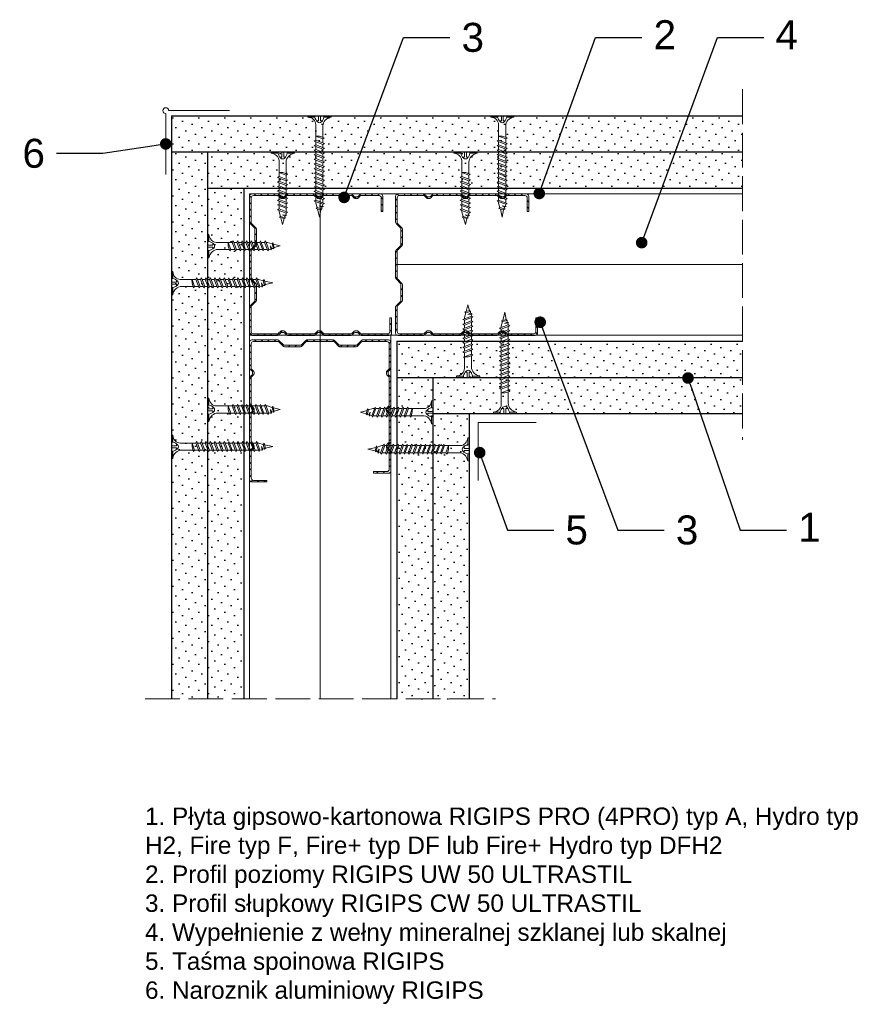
# Model space of a CAD drawing. Header units: millimetres. Extents: x 1613 to 2700, y 602 to 1530.
# Tile 1 of 4: x 1613 to 1906, y 628 to 968. Entities that reach past the tile are written whole.
import ezdxf
from ezdxf import colors
from ezdxf.entities.mleader import LeaderData, LeaderLine
from ezdxf.math import Vec2, Vec3

# ---------------------------------------------------------------- set-up
doc = ezdxf.new("R2010")
doc.units = ezdxf.units.MM
doc.linetypes.add('ACAD_ISO02W100', pattern=[15, 12, -3])
for name, color, linetype, lineweight in [('_ISOVER WELNA', 7, 'BATTING', 9), ('_RIGIPS AKCESORIA', 7, 'Continuous', 18), ('_RIGIPS G-K', 7, 'Continuous', 25), ('_RIGIPS PROFIL', 7, 'Continuous', 18), ('OPISY', 7, 'Continuous', 9), ('PRZERYWANA', 7, 'ACAD_ISO02W100', 9)]:
    doc.layers.add(name, color=color, linetype=linetype, lineweight=lineweight)
doc.styles.get("Standard").update_dxf_attribs({"font": 'arial.ttf'})
doc.linetypes.add('BATTING', pattern='A,0.00254,-2.54,[134,ltypeshp.shx,S=2.54,R=0,X=-2.54,Y=0],-5.08,[134,ltypeshp.shx,S=2.54,R=180,X=2.54,Y=0],-2.54', length=10.16254)
pattern_1 = [(45, (0.9, -182.3183), (-1.122532, 3.367596), [0, -3.175])]
pattern_2 = [(45, (-0.9, -180.5183), (-1.122532, 3.367596), [0, -3.175])]

# ---------------------------------------------------------------- blocks, each defined once
blk = doc.blocks.new('TN 25')
at = {"layer": '_RIGIPS AKCESORIA'}
for p, q in [((0, -0.84), (0, 7.16)), ((0, 7.16), (0.46, 7.16)), ((0.46, 7.16), (0.46, 4.78)), ((0.46, 4.78), (0, 4.78)), ((0, 3.5), (1.77, 3.5)), ((1.77, 3.5), (1.77, 4.2)), ((3.02, 4.46), (8.47, 4.46)), ((7.12, 4.46), (7.12, 3.18)), ((8.03, 2.01), (7.12, 4.46)), ((8.47, 4.46), (8.79, 5)), ((9.61, 1.51), (8.47, 4.46)), ((8.79, 5), (9.93, 2.01)), ((9, 4.46), (10.1, 4.46)), ((10.1, 4.46), (10.41, 5)), ((11.23, 1.51), (10.1, 4.46)), ((10.41, 5), (11.56, 2.01)), ((10.62, 4.46), (11.67, 4.46)), ((11.67, 4.46), (11.99, 5)), ((12.81, 1.51), (11.67, 4.46)), ((11.99, 5), (13.14, 2.01)), ((12.2, 4.46), (13.21, 4.46)), ((13.21, 4.46), (13.52, 5)), ((14.34, 1.51), (13.21, 4.46)), ((13.52, 5), (14.67, 2.01)), ((13.73, 4.46), (14.8, 4.46)), ((14.8, 4.46), (15.12, 5)), ((15.94, 1.51), (14.8, 4.46)), ((15.12, 5), (16.26, 2.01)), ((15.33, 4.46), (16.42, 4.46)), ((16.42, 4.46), (16.73, 5)), ((17.55, 1.51), (16.42, 4.46)), ((16.73, 5), (17.88, 2.01)), ((16.94, 4.46), (17.99, 4.46)), ((17.99, 4.46), (18.31, 5)), ((19.13, 1.51), (17.99, 4.46)), ((18.31, 5), (19.45, 2.01)), ((18.52, 4.46), (19.68, 4.46)), ((19.68, 4.46), (20, 5)), ((20.82, 1.51), (19.68, 4.46)), ((20, 5), (21.14, 2.01)), ((20.21, 4.46), (20.7, 4.46)), ((20.7, 4.46), (22.28, 3.98)), ((22.28, 3.98), (22.56, 4.37)), ((22.7, 2.36), (22.28, 3.98)), ((22.56, 4.37), (23.03, 2.71)), ((22.71, 3.85), (25, 3.24)), ((0, 2.83), (1.77, 2.83)), ((0.46, 1.64), (0, 1.64)), ((0.46, -0.84), (0.46, 1.64)), ((1.77, 2.83), (1.77, 2.18)), ((7.49, 2.01), (3.55, 2.01)), ((7.12, 3.18), (7.65, 1.53)), ((7.65, 1.53), (8.03, 2.01)), ((9.41, 2.01), (8.03, 2.01)), ((9.93, 2.01), (9.61, 1.51)), ((11.04, 2.01), (9.93, 2.01)), ((11.56, 2.01), (11.23, 1.51)), ((12.61, 2.01), (11.56, 2.01)), ((13.14, 2.01), (12.81, 1.51)), ((14.15, 2.01), (13.14, 2.01)), ((14.67, 2.01), (14.34, 1.51)), ((15.74, 2.01), (14.67, 2.01)), ((16.26, 2.01), (15.94, 1.51)), ((17.36, 2.01), (16.26, 2.01)), ((17.88, 2.01), (17.55, 1.51)), ((18.93, 2.01), (17.88, 2.01)), ((19.45, 2.01), (19.13, 1.51)), ((19.45, 2.01), (20.62, 2.01)), ((21.14, 2.01), (20.82, 1.51)), ((21.14, 2.01), (21.81, 2.12)), ((21.85, 1.83), (21.67, 3.28)), ((21.67, 3.28), (22.14, 2.4)), ((22.14, 2.4), (21.85, 1.83)), ((22.7, 2.36), (22.14, 2.4)), ((23.03, 2.71), (22.7, 2.36)), ((25, 3.24), (23.03, 2.71)), ((0, -0.84), (0.46, -0.84))]:
    blk.add_line(p, q, dxfattribs=at)
for centre, major_axis, ratio, start_param, end_param in [((3.09, 7.67), (0.17, 3.2), 0.826134, 1.773653, 3.180586), ((-0.04, 0.9), (0, 3.93), 0.848176, -0.720942, -0.151112), ((1.66, 3.18), (0, 0.895), 0.848176, -1.552777, -0.720942), ((3.37, -1.57), (0.28, 3.57), 0.832181, 0.035984, 1.430787), ((-2.73, 15.91), (0, 14.76), 0.848176, 3.399396, 3.475072), ((0.59, 4.62), (0, 2.81), 0.848176, 3.475072, 3.862535), ((1.66, 3.18), (0, 0.895), 0.848176, 3.862535, 4.730408)]:
    blk.add_ellipse(centre, major_axis=major_axis, ratio=ratio, start_param=start_param, end_param=end_param, dxfattribs=at)
blk = doc.blocks.new('CW 50 ULTRASTIL')
h = blk.add_hatch()
h.set_pattern_fill('ANSI31', color=256, scale=0.5, style=0)
h.paths.add_polyline_path([(28.56, 40.65, -0.198912), (28.71, 41), (30.21, 42.51, 0.198912), (30.36, 42.86), (30.36, 48.45, 0.198912), (30.21, 48.8), (28.71, 50.31, -0.198912), (28.56, 50.66), (28.56, 59.85, -0.198912), (28.71, 60.2), (30.21, 61.71, 0.198912), (30.36, 62.06), (30.36, 67.65, 0.198912), (30.21, 68), (28.71, 69.51, -0.198912), (28.56, 69.86), (28.56, 78.31, -0.414214), (29.36, 79.11), (37.68, 79.11, -0.198912), (38.04, 78.96), (38.74, 78.25, 0.198912), (39.1, 78.11), (39.68, 78.11, 0.198912), (40.04, 78.25), (40.74, 78.96, -0.198912), (41.1, 79.11), (50.38, 79.11, -0.198912), (50.74, 78.96), (51.44, 78.25, 0.198912), (51.8, 78.11), (52.38, 78.11, 0.198912), (52.74, 78.25), (53.44, 78.96, -0.198912), (53.8, 79.11), (63.08, 79.11, -0.198912), (63.44, 78.96), (64.14, 78.25, 0.198912), (64.5, 78.11), (65.08, 78.11, 0.198912), (65.44, 78.25), (66.14, 78.96, -0.198912), (66.5, 79.11), (75.66, 79.11, -0.414214), (76.46, 78.31), (76.46, 73.66), (77.01, 73.66), (77.01, 78.86, 0.414214), (76.21, 79.66), (66.5, 79.66, 0.198912), (66.14, 79.51), (65.44, 78.8, -0.198912), (65.08, 78.66), (64.5, 78.66, -0.198912), (64.14, 78.8), (63.44, 79.51, 0.198912), (63.08, 79.66), (53.8, 79.66, 0.198912), (53.44, 79.51), (52.74, 78.8, -0.198912), (52.38, 78.66), (51.8, 78.66, -0.198912), (51.44, 78.8), (50.74, 79.51, 0.198912), (50.38, 79.66), (41.1, 79.66, 0.198912), (40.74, 79.51), (40.04, 78.8, -0.198912), (39.68, 78.66), (39.1, 78.66, -0.198912), (38.74, 78.8), (38.04, 79.51, 0.198912), (37.68, 79.66), (28.81, 79.66, 0.414214), (28.01, 78.86), (28.01, 69.86, 0.198912), (28.16, 69.51), (29.66, 68, -0.198912), (29.81, 67.65), (29.81, 62.06, -0.198912), (29.66, 61.71), (28.16, 60.2, 0.198912), (28.01, 59.85), (28.01, 50.66, 0.198912), (28.16, 50.31), (29.66, 48.8, -0.198912), (29.81, 48.45), (29.81, 42.86, -0.198912), (29.66, 42.51), (28.16, 41, 0.198912), (28.01, 40.65), (28.01, 31.66, 0.414214), (28.81, 30.86), (37.68, 30.86, 0.198912), (38.04, 31), (38.74, 31.71, -0.198912), (39.1, 31.86), (39.68, 31.86, -0.198912), (40.04, 31.71), (40.74, 31, 0.198912), (41.1, 30.86), (50.38, 30.86, 0.198912), (50.74, 31), (51.44, 31.71, -0.198912), (51.8, 31.86), (52.38, 31.86, -0.198912), (52.74, 31.71), (53.44, 31, 0.198912), (53.8, 30.86), (63.08, 30.86, 0.198912), (63.44, 31), (64.14, 31.71, -0.198912), (64.5, 31.86), (65.08, 31.86, -0.198912), (65.44, 31.71), (66.14, 31, 0.198912), (66.5, 30.86), (73.21, 30.86, 0.414214), (74.01, 31.66), (74.01, 36.86), (73.46, 36.86), (73.46, 32.21, -0.414214), (72.66, 31.41), (66.5, 31.41, -0.198912), (66.14, 31.55), (65.44, 32.26, 0.198912), (65.08, 32.41), (64.5, 32.41, 0.198912), (64.14, 32.26), (63.44, 31.55, -0.198912), (63.08, 31.41), (53.8, 31.41, -0.198912), (53.44, 31.55), (52.74, 32.26, 0.198912), (52.38, 32.41), (51.8, 32.41, 0.198912), (51.44, 32.26), (50.74, 31.55, -0.198912), (50.38, 31.41), (41.1, 31.41, -0.198912), (40.74, 31.55), (40.04, 32.26, 0.198912), (39.68, 32.41), (39.1, 32.41, 0.198912), (38.74, 32.26), (38.04, 31.55, -0.198912), (37.68, 31.41), (29.36, 31.41, -0.414214), (28.56, 32.21)])
at = {"layer": '_RIGIPS PROFIL'}
for p, q in [((28.01, 78.86), (28.01, 69.86)), ((28.56, 78.31), (28.56, 69.86)), ((37.68, 79.66), (28.81, 79.66)), ((37.68, 79.11), (29.36, 79.11)), ((38.04, 79.51), (38.74, 78.8)), ((38.04, 78.96), (38.74, 78.25)), ((39.68, 78.66), (39.1, 78.66)), ((40.74, 79.51), (40.04, 78.8)), ((40.74, 78.96), (40.04, 78.25)), ((50.38, 79.66), (41.1, 79.66)), ((50.38, 79.11), (41.1, 79.11)), ((50.74, 79.51), (51.44, 78.8)), ((50.74, 78.96), (51.44, 78.25)), ((52.38, 78.66), (51.8, 78.66)), ((53.44, 79.51), (52.74, 78.8)), ((53.44, 78.96), (52.74, 78.25)), ((53.8, 79.66), (63.08, 79.66)), ((53.8, 79.11), (63.08, 79.11)), ((63.44, 79.51), (64.14, 78.8)), ((63.44, 78.96), (64.14, 78.25)), ((65.08, 78.66), (64.5, 78.66)), ((66.14, 79.51), (65.44, 78.8)), ((66.14, 78.96), (65.44, 78.25)), ((76.21, 79.66), (66.5, 79.66)), ((75.66, 79.11), (66.5, 79.11)), ((76.46, 73.66), (76.46, 78.31)), ((77.01, 73.66), (77.01, 78.86)), ((39.68, 78.11), (39.1, 78.11)), ((52.38, 78.11), (51.8, 78.11)), ((65.08, 78.11), (64.5, 78.11)), ((76.46, 73.66), (77.01, 73.66)), ((29.66, 68), (28.16, 69.51)), ((30.21, 68), (28.71, 69.51)), ((29.81, 67.65), (29.81, 62.06)), ((30.36, 67.65), (30.36, 62.06)), ((29.66, 61.71), (28.16, 60.2)), ((30.21, 61.71), (28.71, 60.2)), ((28.01, 59.85), (28.01, 50.66)), ((28.56, 59.85), (28.56, 50.66)), ((29.66, 48.8), (28.16, 50.31)), ((30.21, 48.8), (28.71, 50.31)), ((29.81, 42.86), (29.81, 48.45)), ((30.36, 42.86), (30.36, 48.45)), ((29.66, 42.51), (28.16, 41)), ((30.21, 42.51), (28.71, 41)), ((28.01, 31.66), (28.01, 40.65)), ((28.56, 32.21), (28.56, 40.65)), ((73.46, 36.86), (73.46, 32.21)), ((73.46, 36.86), (74.01, 36.86)), ((74.01, 36.86), (74.01, 31.66)), ((37.68, 30.86), (28.81, 30.86)), ((37.68, 31.41), (29.36, 31.41)), ((38.04, 31.55), (38.74, 32.26)), ((38.04, 31), (38.74, 31.71)), ((39.68, 32.41), (39.1, 32.41)), ((39.68, 31.86), (39.1, 31.86)), ((40.74, 31.55), (40.04, 32.26)), ((40.74, 31), (40.04, 31.71)), ((50.38, 31.41), (41.1, 31.41)), ((50.38, 30.86), (41.1, 30.86)), ((50.74, 31.55), (51.44, 32.26)), ((50.74, 31), (51.44, 31.71)), ((52.38, 32.41), (51.8, 32.41)), ((52.38, 31.86), (51.8, 31.86)), ((53.44, 31.55), (52.74, 32.26)), ((53.44, 31), (52.74, 31.71)), ((53.8, 31.41), (63.08, 31.41)), ((53.8, 30.86), (63.08, 30.86)), ((63.44, 31.55), (64.14, 32.26)), ((63.44, 31), (64.14, 31.71)), ((65.08, 32.41), (64.5, 32.41)), ((65.08, 31.86), (64.5, 31.86)), ((66.14, 31.55), (65.44, 32.26)), ((66.14, 31), (65.44, 31.71)), ((72.66, 31.41), (66.5, 31.41)), ((73.21, 30.86), (66.5, 30.86))]:
    blk.add_line(p, q, dxfattribs=at)
for centre, radius, start, end in [((28.81, 78.86), 0.8, 90, 180), ((29.36, 78.31), 0.8, 90, 180), ((37.68, 79.16), 0.5, 45, 90), ((37.68, 78.61), 0.5, 45, 90), ((39.1, 79.16), 0.5, 225, 270), ((39.1, 78.61), 0.5, 225, 270), ((39.68, 79.16), 0.5, 270, 315), ((39.68, 78.61), 0.5, 270, 315), ((41.1, 79.16), 0.5, 90, 135), ((41.1, 78.61), 0.5, 90, 135), ((50.38, 79.16), 0.5, 45, 90), ((50.38, 78.61), 0.5, 45, 90), ((51.8, 79.16), 0.5, 225, 270), ((51.8, 78.61), 0.5, 225, 270), ((52.38, 79.16), 0.5, 270, 315), ((52.38, 78.61), 0.5, 270, 315), ((53.8, 79.16), 0.5, 90, 135), ((53.8, 78.61), 0.5, 90, 135), ((63.08, 79.16), 0.5, 45, 90), ((63.08, 78.61), 0.5, 45, 90), ((64.5, 79.16), 0.5, 225, 270), ((64.5, 78.61), 0.5, 225, 270), ((65.08, 79.16), 0.5, 270, 315), ((65.08, 78.61), 0.5, 270, 315), ((66.5, 79.16), 0.5, 90, 135), ((66.5, 78.61), 0.5, 90, 135), ((75.66, 78.31), 0.8, 0, 90), ((76.21, 78.86), 0.8, 0, 90), ((28.51, 69.86), 0.5, 180, 225), ((29.06, 69.86), 0.5, 180, 225), ((29.31, 67.65), 0.5, 0, 45), ((29.86, 67.65), 0.5, 0, 45), ((29.31, 62.06), 0.5, 315, 0), ((29.86, 62.06), 0.5, 315, 0), ((28.51, 59.85), 0.5, 135, 180), ((29.06, 59.85), 0.5, 135, 180), ((28.51, 50.66), 0.5, 180, 225), ((29.06, 50.66), 0.5, 180, 225), ((29.31, 48.45), 0.5, 0, 45), ((29.86, 48.45), 0.5, 0, 45), ((28.51, 40.65), 0.5, 135, 180), ((29.06, 40.65), 0.5, 135, 180), ((29.31, 42.86), 0.5, 315, 0), ((29.86, 42.86), 0.5, 315, 0), ((28.81, 31.66), 0.8, 180, 270), ((29.36, 32.21), 0.8, 180, 270), ((37.68, 31.91), 0.5, 270, 315), ((37.68, 31.36), 0.5, 270, 315), ((39.1, 31.91), 0.5, 90, 135), ((39.1, 31.36), 0.5, 90, 135), ((39.68, 31.91), 0.5, 45, 90), ((39.68, 31.36), 0.5, 45, 90), ((41.1, 31.91), 0.5, 225, 270), ((41.1, 31.36), 0.5, 225, 270), ((50.38, 31.91), 0.5, 270, 315), ((50.38, 31.36), 0.5, 270, 315), ((51.8, 31.91), 0.5, 90, 135), ((51.8, 31.36), 0.5, 90, 135), ((52.38, 31.91), 0.5, 45, 90), ((52.38, 31.36), 0.5, 45, 90), ((53.8, 31.91), 0.5, 225, 270), ((53.8, 31.36), 0.5, 225, 270), ((63.08, 31.91), 0.5, 270, 315), ((63.08, 31.36), 0.5, 270, 315), ((64.5, 31.91), 0.5, 90, 135), ((64.5, 31.36), 0.5, 90, 135), ((65.08, 31.91), 0.5, 45, 90), ((65.08, 31.36), 0.5, 45, 90), ((66.5, 31.91), 0.5, 225, 270), ((66.5, 31.36), 0.5, 225, 270), ((72.66, 32.21), 0.8, 270, 0), ((73.21, 31.66), 0.8, 270, 0)]:
    blk.add_arc(centre, radius, start, end, dxfattribs=at)
blk = doc.blocks.new('TN 35')
at = {"layer": '_RIGIPS AKCESORIA'}
for p, q in [((0, -0.84), (0, 7.16)), ((0, 7.16), (0.46, 7.16)), ((0.46, 7.16), (0.46, 4.78)), ((0.46, 4.78), (0, 4.78)), ((0, 3.5), (1.77, 3.5)), ((1.77, 3.5), (1.77, 4.2)), ((3.02, 4.46), (8.47, 4.46)), ((7.12, 4.46), (7.12, 3.18)), ((8.03, 2.01), (7.12, 4.46)), ((8.47, 4.46), (8.79, 5)), ((9.61, 1.51), (8.47, 4.46)), ((8.79, 5), (9.93, 2.01)), ((9, 4.46), (10.1, 4.46)), ((10.1, 4.46), (10.41, 5)), ((11.23, 1.51), (10.1, 4.46)), ((10.41, 5), (11.56, 2.01)), ((10.62, 4.46), (11.67, 4.46)), ((11.67, 4.46), (11.99, 5)), ((12.81, 1.51), (11.67, 4.46)), ((11.99, 5), (13.14, 2.01)), ((12.2, 4.46), (13.21, 4.46)), ((13.21, 4.46), (13.52, 5)), ((14.34, 1.51), (13.21, 4.46)), ((13.52, 5), (14.67, 2.01)), ((13.73, 4.46), (14.8, 4.46)), ((14.8, 4.46), (15.12, 5)), ((15.94, 1.51), (14.8, 4.46)), ((15.12, 5), (16.26, 2.01)), ((15.33, 4.46), (16.42, 4.46)), ((16.42, 4.46), (16.73, 5)), ((17.55, 1.51), (16.42, 4.46)), ((16.73, 5), (17.88, 2.01)), ((16.94, 4.46), (17.99, 4.46)), ((17.99, 4.46), (18.31, 5)), ((19.13, 1.51), (17.99, 4.46)), ((18.31, 5), (19.45, 2.01)), ((18.52, 4.46), (19.57, 4.46)), ((19.57, 4.46), (19.88, 5)), ((20.7, 1.51), (19.57, 4.46)), ((19.88, 5), (21.03, 2.01)), ((20.09, 4.46), (21.14, 4.46)), ((21.14, 4.46), (21.46, 5)), ((22.28, 1.51), (21.14, 4.46)), ((21.46, 5), (22.6, 2.01)), ((21.67, 4.46), (22.72, 4.46)), ((22.72, 4.46), (23.03, 5)), ((23.85, 1.51), (22.72, 4.46)), ((23.03, 5), (24.18, 2.01)), ((23.24, 4.46), (24.29, 4.46)), ((24.29, 4.46), (24.61, 5)), ((25.43, 1.51), (24.29, 4.46)), ((24.61, 5), (25.75, 2.01)), ((24.81, 4.46), (25.87, 4.46)), ((25.87, 4.46), (26.18, 5)), ((27, 1.51), (25.87, 4.46)), ((26.18, 5), (27.33, 2.01)), ((26.39, 4.46), (27.44, 4.46)), ((27.44, 4.46), (27.76, 5)), ((28.58, 1.51), (27.44, 4.46)), ((27.76, 5), (28.9, 2.01)), ((27.96, 4.46), (29.13, 4.46)), ((29.13, 4.46), (29.45, 5)), ((30.27, 1.51), (29.13, 4.46)), ((29.45, 5), (30.59, 2.01)), ((29.65, 4.46), (30.15, 4.46)), ((30.15, 4.46), (31.73, 3.98)), ((31.73, 3.98), (32.01, 4.37)), ((32.15, 2.36), (31.73, 3.98)), ((32.01, 4.37), (32.48, 2.71)), ((32.16, 3.85), (35, 3.24)), ((0, 2.83), (1.77, 2.83)), ((0.46, 1.64), (0, 1.64)), ((0.46, -0.84), (0.46, 1.64)), ((1.77, 2.83), (1.77, 2.18)), ((7.49, 2.01), (3.55, 2.01)), ((7.12, 3.18), (7.65, 1.53)), ((7.65, 1.53), (8.03, 2.01)), ((9.41, 2.01), (8.03, 2.01)), ((9.93, 2.01), (9.61, 1.51)), ((11.04, 2.01), (9.93, 2.01)), ((11.56, 2.01), (11.23, 1.51)), ((12.61, 2.01), (11.56, 2.01)), ((13.14, 2.01), (12.81, 1.51)), ((14.15, 2.01), (13.14, 2.01)), ((14.67, 2.01), (14.34, 1.51)), ((15.74, 2.01), (14.67, 2.01)), ((16.26, 2.01), (15.94, 1.51)), ((17.36, 2.01), (16.26, 2.01)), ((17.88, 2.01), (17.55, 1.51)), ((18.93, 2.01), (17.84, 2.01)), ((19.45, 2.01), (19.13, 1.51)), ((20.51, 2.01), (19.41, 2.01)), ((21.03, 2.01), (20.7, 1.51)), ((22.08, 2.01), (20.99, 2.01)), ((22.6, 2.01), (22.28, 1.51)), ((23.66, 2.01), (22.56, 2.01)), ((24.18, 2.01), (23.85, 1.51)), ((25.23, 2.01), (24.14, 2.01)), ((25.75, 2.01), (25.43, 1.51)), ((26.81, 2.01), (25.71, 2.01)), ((27.33, 2.01), (27, 1.51)), ((28.38, 2.01), (27.33, 2.01)), ((28.9, 2.01), (28.58, 1.51)), ((28.9, 2.01), (30.07, 2.01)), ((30.59, 2.01), (30.27, 1.51)), ((30.59, 2.01), (31.26, 2.12)), ((31.3, 1.83), (31.12, 3.28)), ((31.12, 3.28), (31.59, 2.4)), ((31.59, 2.4), (31.3, 1.83)), ((32.15, 2.36), (31.59, 2.4)), ((32.48, 2.71), (32.15, 2.36)), ((35, 3.24), (32.48, 2.71)), ((0, -0.84), (0.46, -0.84))]:
    blk.add_line(p, q, dxfattribs=at)
for centre, major_axis, ratio, start_param, end_param in [((3.09, 7.67), (0.17, 3.2), 0.826134, 1.773653, 3.180586), ((-0.04, 0.9), (0, 3.93), 0.848176, -0.720942, -0.151112), ((1.66, 3.18), (0, 0.895), 0.848176, -1.552777, -0.720942), ((3.37, -1.57), (0.28, 3.57), 0.832181, 0.035984, 1.430787), ((-2.73, 15.91), (0, 14.76), 0.848176, 3.399396, 3.475072), ((0.59, 4.62), (0, 2.81), 0.848176, 3.475072, 3.862535), ((1.66, 3.18), (0, 0.895), 0.848176, 3.862535, 4.730408)]:
    blk.add_ellipse(centre, major_axis=major_axis, ratio=ratio, start_param=start_param, end_param=end_param, dxfattribs=at)
blk = doc.blocks.new('naroznik')
at = {"layer": '_RIGIPS AKCESORIA'}
for p, q in [((429.5, 69.65), (429.5, 90.65)), ((430.5, 91.65), (451.5, 91.65))]:
    blk.add_line(p, q, dxfattribs=at)
blk.add_arc((429.5, 91.65), 1, 0, 270, dxfattribs=at)
blk = doc.blocks.new('_Dot')
at = {"color": 0, "linetype": 'ByBlock', "lineweight": -2}
blk.add_line((-0.5, 0), (-1, 0), dxfattribs=at)
at = {"color": 0, "linetype": 'ByBlock', "const_width": 0.5}
blk.add_lwpolyline([(-0.25, 0, 1), (0.25, 0, 1)], format="xyb", close=True, dxfattribs=at)

msp = doc.modelspace()

# ---------------------------------------------------------------- hatches: boundary and pattern name
at = {"layer": '_RIGIPS G-K'}
h = msp.add_hatch(dxfattribs=at)
h.set_pattern_fill('DOTS', color=256, scale=2, angle=45, style=0)
h.set_pattern_definition(pattern_2)
h.paths.add_polyline_path([(1862.8, 934.87), (1665.6, 934.87), (1665.6, 922.37), (1862.8, 922.37)])
h = msp.add_hatch(dxfattribs=at)
h.set_pattern_fill('DOTS', color=256, scale=2, angle=45, style=0)
h.set_pattern_definition(pattern_2)
h.paths.add_polyline_path([(1678.1, 922.37), (1665.6, 922.37), (1665.6, 733.66), (1678.1, 733.66)])
h = msp.add_hatch(dxfattribs=at)
h.set_pattern_fill('DOTS', color=256, scale=2, angle=45, style=0)
h.set_pattern_definition(pattern_2)
h.paths.add_polyline_path([(1862.8, 922.37), (1678.1, 922.37), (1678.1, 909.87), (1862.8, 909.87)])
h = msp.add_hatch(dxfattribs=at)
h.set_pattern_fill('DOTS', color=256, scale=2, angle=45, style=0)
h.set_pattern_definition(pattern_2)
h.paths.add_polyline_path([(1690.6, 909.87), (1678.1, 909.87), (1678.1, 733.66), (1690.6, 733.66)])
h = msp.add_hatch(dxfattribs=at)
h.set_pattern_fill('DOTS', color=256, scale=2, angle=45, style=0)
h.set_pattern_definition(pattern_1)
h.paths.add_polyline_path([(1862.8, 857.07), (1743.4, 857.07), (1743.4, 844.57), (1862.8, 844.57)])
h = msp.add_hatch(dxfattribs=at)
h.set_pattern_fill('DOTS', color=256, scale=2, angle=45, style=0)
h.set_pattern_definition(pattern_1)
h.paths.add_polyline_path([(1755.9, 844.57), (1743.4, 844.57), (1743.4, 733.66), (1755.9, 733.66)])
h = msp.add_hatch(dxfattribs=at)
h.set_pattern_fill('DOTS', color=256, scale=2, angle=45, style=0)
h.set_pattern_definition(pattern_1)
h.paths.add_polyline_path([(1862.8, 844.57), (1755.9, 844.57), (1755.9, 832.07), (1862.8, 832.07)])
h = msp.add_hatch(dxfattribs=at)
h.set_pattern_fill('DOTS', color=256, scale=2, angle=45, style=0)
h.set_pattern_definition(pattern_1)
h.paths.add_polyline_path([(1768.4, 832.07), (1755.9, 832.07), (1755.9, 733.66), (1768.4, 733.66)])

# ---------------------------------------------------------------- linework, layer by layer
at = {"layer": '_ISOVER WELNA', "ltscale": 2.4}
for p, q in [((1717, 907.87), (1717, 733.66)), ((1862.8, 883.47), (1743.55, 883.47))]:
    msp.add_line(p, q, dxfattribs=at)
at = {"layer": '_RIGIPS AKCESORIA'}
msp.add_lwpolyline([(1771.5, 808.94), (1771.5, 828.94), (1791.5, 828.94)], dxfattribs=at)
at = {"layer": '_RIGIPS G-K'}
for p, q in [((1665.6, 934.87), (1665.6, 733.66)), ((1665.6, 934.87), (1862.8, 934.87)), ((1665.6, 922.37), (1862.8, 922.37)), ((1678.1, 922.37), (1678.1, 733.66)), ((1678.1, 909.87), (1862.8, 909.87)), ((1690.6, 909.87), (1690.6, 733.66)), ((1743.4, 857.07), (1743.4, 733.66)), ((1743.4, 857.07), (1862.8, 857.07)), ((1743.4, 844.57), (1862.8, 844.57)), ((1755.9, 844.57), (1755.9, 733.66)), ((1755.9, 832.07), (1862.8, 832.07)), ((1768.4, 832.07), (1768.4, 733.66))]:
    msp.add_line(p, q, dxfattribs=at)
at = {"layer": '_RIGIPS PROFIL'}
for p, q in [((1692.6, 907.87), (1692.6, 733.66)), ((1692.6, 907.87), (1862.8, 907.87)), ((1692.6, 859.07), (1862.8, 859.07)), ((1741.4, 859.07), (1741.4, 733.66))]:
    msp.add_line(p, q, dxfattribs=at)
at = {"layer": 'PRZERYWANA'}
for p, q in [((1862.8, 943.97), (1862.8, 822.97)), ((1862.8, 943.97), (1862.8, 847.97)), ((1656.5, 733.66), (1777.5, 733.66))]:
    msp.add_line(p, q, dxfattribs=at)

# ---------------------------------------------------------------- block references
at = {"layer": '_RIGIPS AKCESORIA'}
for name, p in [('naroznik', (1234.16, 844.97)), ('TN 25', (1678.1, 886.69)), ('TN 35', (1665.6, 873.91)), ('TN 25', (1678.1, 830.22)), ('TN 35', (1665.6, 817.44))]:
    msp.add_blockref(name, p, dxfattribs=at)
at = {"layer": '_RIGIPS AKCESORIA', "xscale": -1, "rotation": 90}
for name, p in [('TN 35', (1719.92, 934.87)), ('TN 35', (1783.02, 934.87)), ('TN 25', (1707.22, 922.37)), ('TN 25', (1770.32, 922.37))]:
    msp.add_blockref(name, p, dxfattribs=at)
at = {"layer": '_RIGIPS AKCESORIA', "rotation": 90}
for name, p in [('TN 25', (1771.22, 844.57)), ('TN 35', (1783.92, 832.07))]:
    msp.add_blockref(name, p, dxfattribs=at)
at = {"layer": '_RIGIPS AKCESORIA', "xscale": -1}
for name, p in [('TN 25', (1755.9, 829.32)), ('TN 35', (1768.4, 816.54))]:
    msp.add_blockref(name, p, dxfattribs=at)
at = {"layer": '_RIGIPS PROFIL', "xscale": -1}
for p, rotation in [((1664.59, 938.72), 180), ((1714.99, 938.72), 180), ((1772.25, 885.48), 90)]:
    msp.add_blockref('CW 50 ULTRASTIL', p, dxfattribs=dict(at, rotation=rotation))

# ---------------------------------------------------------------- texts
at = {"insert": (1656.5, 696.1), "char_height": 6, "width": 260.4844, "attachment_point": 1}
msp.add_mtext('1. Płyta gipsowo-kartonowa RIGIPS PRO (4PRO) typ A, Hydro typ H2, Fire typ F, Fire+ typ DF lub Fire+ Hydro typ DFH2\\P2. Profil poziomy RIGIPS UW 50 ULTRASTIL\\P3. Profil słupkowy RIGIPS CW 50 ULTRASTIL\\P4. Wypełnienie z wełny mineralnej szklanej lub skalnej\\P5. Taśma spoinowa RIGIPS\\P6. Naroznik aluminiowy RIGIPS', dxfattribs=at)

# ---------------------------------------------------------------- leaders
at = {"layer": 'OPISY'}
ml = msp.add_multileader_mtext('Standard', dxfattribs=at)
ml.set_content('3', color=256)
ml.set_leader_properties()
ml.set_arrow_properties(name='DOT')
ml.build(insert=Vec2(0, 0))
ctx = ml.context
ctx.base_point, ctx.char_height, ctx.landing_gap_size, ctx.plane_origin = Vec3(1761.77, 961.82), 10, 4, Vec3(1569.18, 1105.48)
notes = []
notes.append((ctx, [(0, (1, 1, 0), (1745.77, 961.82), (1, 0), 16, [(0, [(1725.24, 906.67)], 0, [])])]))
ctx.mtext.insert, ctx.mtext.flow_direction = Vec3(1765.77, 966.91), 5
ml = msp.add_multileader_mtext('Standard', dxfattribs=at)
ml.set_content('2', color=256)
ml.set_leader_properties()
ml.set_arrow_properties(name='DOT')
ml.build(insert=Vec2(0, 0))
ctx = ml.context
ctx.base_point, ctx.char_height, ctx.landing_gap_size, ctx.plane_origin = Vec3(1828.06, 961.82), 10, 4, Vec3(1635.47, 1105.48)
notes.append((ctx, [(0, (1, 1, 0), (1812.06, 961.82), (1, 0), 16, [(0, [(1792.6, 908.03)], 0, [])])]))
ctx.mtext.insert, ctx.mtext.flow_direction = Vec3(1832.06, 967.82), 5
ml = msp.add_multileader_mtext('Standard', dxfattribs=at)
ml.set_content('4', color=256)
ml.set_leader_properties()
ml.set_arrow_properties(name='DOT')
ml.build(insert=Vec2(0, 0))
ctx = ml.context
ctx.base_point, ctx.char_height, ctx.landing_gap_size, ctx.plane_origin = Vec3(1870.15, 961.82), 10, 4, Vec3(1677.56, 1105.48)
notes.append((ctx, [(0, (1, 1, 0), (1854.15, 961.82), (1, 0), 16, [(0, [(1827.96, 891.05)], 0, [])])]))
ctx.mtext.insert, ctx.mtext.flow_direction = Vec3(1874.15, 967.82), 5
ml = msp.add_multileader_mtext('Standard', dxfattribs=at)
ml.set_content('6', color=256)
ml.set_leader_properties()
ml.set_arrow_properties(name='DOT')
ml.build(insert=Vec2(0, 0))
ctx = ml.context
ctx.base_point, ctx.char_height, ctx.landing_gap_size, ctx.plane_origin = Vec3(1611.36, 921.81), 10, 4, Vec3(1818.55, 1065.47)
ctx.text_align_type = 2
notes.append((ctx, [(0, (1, 1, 0), (1641.96, 921.81), (-1, 0), 16, [(0, [(1663.66, 925.12)], 0, [])])]))
ctx.mtext.insert, ctx.mtext.alignment, ctx.mtext.flow_direction = Vec3(1621.96, 926.9), 3, 5
ml = msp.add_multileader_mtext('Standard', dxfattribs=at)
ml.set_content('3', color=256)
ml.set_leader_properties()
ml.set_arrow_properties(name='DOT')
ml.build(insert=Vec2(0, 0))
ctx = ml.context
ctx.base_point, ctx.char_height, ctx.landing_gap_size, ctx.plane_origin = Vec3(1835.74, 791.81), 10, 4, Vec3(1643.16, 648.16)
notes.append((ctx, [(0, (1, 1, 0), (1819.74, 791.81), (1, 0), 16, [(0, [(1792.93, 863.59)], 0, [])])]))
ctx.mtext.insert, ctx.mtext.flow_direction = Vec3(1839.74, 796.9), 5
ml = msp.add_multileader_mtext('Standard', dxfattribs=at)
ml.set_content('1', color=256)
ml.set_leader_properties()
ml.set_arrow_properties(name='DOT')
ml.build(insert=Vec2(0, 0))
ctx = ml.context
ctx.base_point, ctx.char_height, ctx.landing_gap_size, ctx.plane_origin = Vec3(1878, 791.81), 10, 4, Vec3(1685.41, 648.16)
notes.append((ctx, [(0, (1, 1, 0), (1862, 791.81), (1, 0), 16, [(0, [(1843.95, 844.33)], 0, [])])]))
ctx.mtext.insert, ctx.mtext.flow_direction = Vec3(1882, 797.81), 5
ml = msp.add_multileader_mtext('Standard', dxfattribs=at)
ml.set_content('5', color=256)
ml.set_leader_properties()
ml.set_arrow_properties(name='DOT')
ml.build(insert=Vec2(0, 0))
ctx = ml.context
ctx.base_point, ctx.char_height, ctx.landing_gap_size, ctx.plane_origin = Vec3(1797.63, 791.81), 10, 4, Vec3(1605.04, 648.16)
notes.append((ctx, [(0, (1, 1, 0), (1781.63, 791.81), (1, 0), 16, [(0, [(1772.04, 818.59)], 0, [])])]))
ctx.mtext.insert, ctx.mtext.flow_direction = Vec3(1801.63, 796.9), 5
for ctx, leaders in notes:
    for number, flags, end, landing, length, lines in leaders:
        leader = LeaderData()
        leader.index, (leader.has_last_leader_line, leader.has_dogleg_vector, leader.attachment_direction) = number, flags
        leader.last_leader_point, leader.dogleg_vector, leader.dogleg_length = Vec3(end), Vec3(landing), length
        for number, points, colour, breaks in lines:
            line = LeaderLine()
            line.index, line.vertices, line.color, line.breaks = number, Vec3.list(points), colors.encode_raw_color(colour), breaks
            leader.lines.append(line)
        ctx.leaders.append(leader)

doc.saveas('drawing.dxf')
